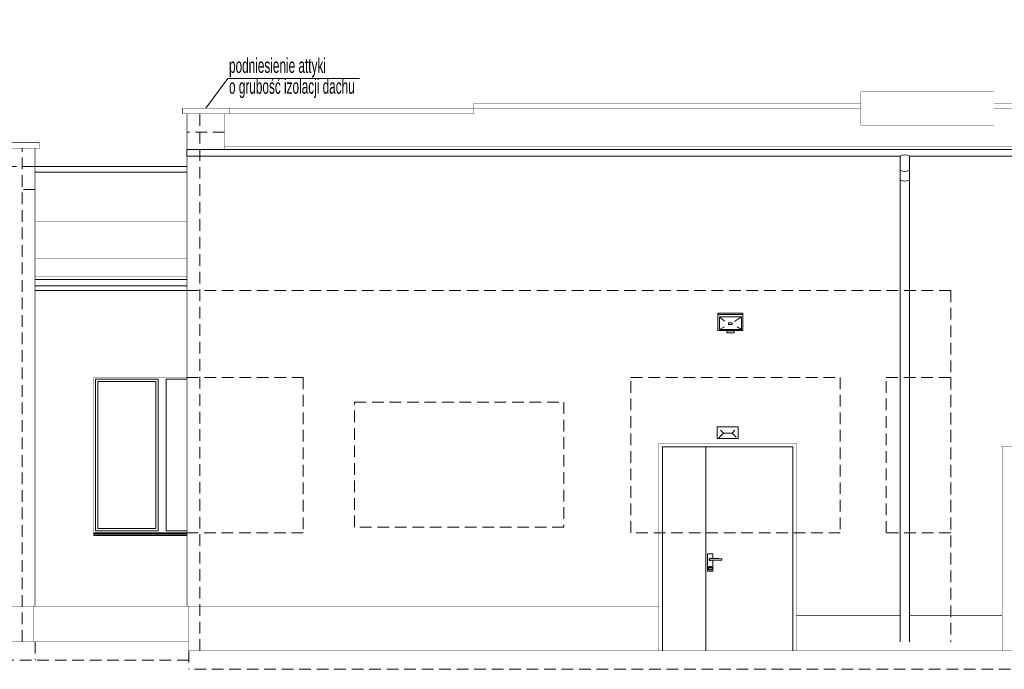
# Model space of a CAD drawing. Header units: millimetres. Extents: x 18880 to 99371, y -5529 to 27899.
# Tile 25 of 158: x 20414 to 21486, y 8791 to 9498. Entities that reach past the tile are written whole.
import ezdxf

# ---------------------------------------------------------------- set-up
doc = ezdxf.new("R2010")
doc.units = ezdxf.units.MM
doc.linetypes.add('DASHED', pattern=[19.05, 12.7, -6.35])
doc.layers.add('AA_OPIS', color=2, linetype='Continuous', lineweight=0)
doc.layers.add('AA_WIDOK', color=254, linetype='Continuous', lineweight=0)
doc.styles.add('DIM07', font='romans.shx', dxfattribs={"width": 0.7})

msp = doc.modelspace()

# ---------------------------------------------------------------- linework, layer by layer
at = {"layer": 'AA_OPIS'}
msp.add_lwpolyline([(20616.59115, 9401.48006), (20640.75023, 9433.94302), (20784.00499, 9433.94302)], dxfattribs=at)
at = {"layer": 'AA_WIDOK', "color": 9, "const_width": 0.3}
for points in [[(21330.09115, 9419.48006), (21330.09115, 9382.72681)], [(21475.09115, 9419.48006), (21330.09115, 9419.48006)], [(21475.09115, 9419.48006), (21475.09115, 9382.72681)], [(20908.24106, 9406.89663), (21330.09115, 9406.89663)], [(20908.24106, 9395.48163), (20908.24106, 9406.89663)], [(21475.09115, 9406.89663), (21857.09115, 9406.89663)], [(20642.09115, 9401.48006), (20908.24106, 9401.48006)], [(20642.09115, 9395.48163), (20908.24106, 9395.48163)], [(20908.24106, 9400.8982), (21330.09115, 9400.8982)], [(21475.09115, 9400.8982), (21857.09115, 9400.8982)], [(21330.09115, 9382.72681), (21475.09115, 9382.72681)], [(20637.09115, 9359.48006), (21857.09115, 9359.48006)], [(20430.59115, 9278.07538), (20596.09115, 9278.07538)], [(20430.59115, 9238.07538), (20596.09115, 9238.07538)], [(20430.59115, 9218.07538), (20596.09115, 9218.07538)]]:
    msp.add_lwpolyline(points, dxfattribs=at)
at = {"layer": 'AA_WIDOK', "color": 4, "const_width": 0.5}
for points in [[(20591.09115, 9401.48006), (20642.09115, 9401.48006)], [(20591.09115, 9395.48006), (20591.09115, 9401.48006)], [(20591.09115, 9395.48006), (20642.09115, 9395.48006)], [(20642.09115, 9395.48006), (20642.09115, 9401.48006)]]:
    msp.add_lwpolyline(points, dxfattribs=at)
at = {"layer": 'AA_WIDOK', "const_width": 0.5}
for points in [[(20596.09115, 8859.48006), (20596.09115, 9395.48006)], [(20637.09115, 9395.48006), (20637.09115, 9356.48006)], [(20430.59115, 8859.48006), (20430.59115, 9358.07538)], [(19159.59115, 8859.48006), (20430.59115, 8859.48006)], [(20428.59115, 8820.77499), (20428.59115, 8859.48006)], [(20457.59115, 8859.48006), (20430.59115, 8859.48006)], [(20596.09115, 8859.48006), (20457.59115, 8859.48006)], [(21110.09115, 8859.48006), (20596.09115, 8859.48006)], [(20598.09115, 8810.77499), (20598.09115, 8859.48006)], [(21373.05486, 8849.48006), (21260.09115, 8849.48006)], [(21484.09115, 8849.48006), (21383.05486, 8849.48006)]]:
    msp.add_lwpolyline(points, dxfattribs=at)
at = {"layer": 'AA_WIDOK', "color": 8, "linetype": 'DASHED'}
for points in [[(20610.09115, 8810.77499), (20610.09115, 9395.48006)], [(20637.09115, 9375.48006), (20596.09115, 9375.48006)], [(20416.59115, 8820.77499), (20416.59115, 9358.07538)], [(19159.59115, 9338.07538), (20430.59115, 9338.07538)], [(20430.59115, 9313.07538), (20416.59115, 9313.07538)], [(20596.09115, 9203.12315), (21428.24106, 9203.12315), (21428.24106, 8820.77499)], [(20596.09115, 9108.48006), (20722.74106, 9108.48006), (20722.74106, 8939.48006), (20596.09115, 8939.48006)], [(20598.09115, 8800.77499), (19161.59115, 8800.77499), (19161.59115, 8821.76485)], [(20430.59115, 8820.77499), (20430.59115, 8800.77499)], [(20598.09115, 8810.77499), (20598.09115, 8790.77499)], [(21855.09115, 8790.77499), (20598.09115, 8790.77499)]]:
    msp.add_lwpolyline(points, dxfattribs=at)
at = {"layer": 'AA_WIDOK', "color": 4, "const_width": 0.5}
msp.add_lwpolyline([(20435.44499, 9358.07538), (20435.44499, 9364.07538), (19154.59087, 9364.07538), (19154.59087, 9358.07538)], close=True, dxfattribs=at)
at = {"layer": 'AA_WIDOK', "color": 4}
for points in [[(21857.09115, 9356.48006), (20596.07522, 9356.48006)], [(20596.07522, 9349.48006), (20596.07522, 9356.48006)], [(21373.05486, 9349.48006), (20596.07522, 9349.48006)], [(21373.05486, 9349.48006), (21373.05486, 9334.18854)], [(21857.09115, 9349.48006), (21383.05486, 9349.48006)], [(21383.05486, 9349.48006), (21383.05486, 9334.18854)], [(20430.59115, 9338.07538), (20596.07522, 9338.07538)], [(20430.59115, 9332.07538), (20596.09115, 9332.07538)], [(21373.05486, 9334.18854), (21373.05486, 9323.50939)], [(21383.05486, 9334.18854), (21383.05486, 9323.50939)], [(21373.05486, 9323.50939), (21373.05486, 9318.50939)], [(21383.05486, 9323.50939), (21383.05486, 9318.50939)], [(21373.05486, 9318.50939), (21373.05486, 8820.77499)], [(21383.05486, 9318.50939), (21383.05486, 8820.77499)], [(20596.09115, 9215.02745), (20430.59115, 9215.02745)], [(20596.09115, 9208.02745), (20430.59115, 9208.02745)], [(20494.59115, 8939.48006), (20494.59115, 8938.69394)], [(20596.09115, 8939.48006), (20494.59115, 8939.48006)], [(20494.59115, 8938.69394), (20596.09115, 8938.69394)], [(20494.59115, 8936.98006), (20494.59115, 8938.69394)], [(20494.59115, 8936.98006), (20596.09115, 8936.98006)], [(20494.59115, 8936.48006), (20494.59115, 8936.98006)], [(20494.59115, 8936.48006), (20596.09115, 8936.48006)]]:
    msp.add_lwpolyline(points, dxfattribs=at)
for points in [[(21383.05486, 9349.48006, 0.2714763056), (21373.05486, 9349.48006, -1)], [(21383.05486, 9334.14585, -0.2714763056), (21373.05486, 9334.14585, 1)], [(21383.05486, 9323.4667, -0.2714763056), (21373.05486, 9323.4667, 1)]]:
    msp.add_lwpolyline(points, format="xyb", dxfattribs=at)
at = {"layer": 'AA_WIDOK'}
for points in [[(20430.59115, 9203.12315), (20596.09115, 9203.12315)], [(21175.98771, 9174.55746), (21181.6732, 9169.72869)], [(21199.97581, 9174.55746), (21192.42112, 9169.26139)], [(21175.98771, 9160.61632), (21181.75109, 9163.57589)], [(21199.97581, 9160.61632), (21195.30281, 9163.65378)], [(20496.59115, 8941.48006), (20496.59115, 9106.48006)], [(20496.59115, 9106.48006), (20564.72448, 9106.48006)], [(20564.72448, 9106.48006), (20564.72448, 8941.48006)], [(20573.32448, 8941.48006), (20573.32448, 9106.48006)], [(20573.32448, 9106.48006), (20596.09115, 9106.48006)], [(20499.09115, 8943.98006), (20499.09115, 9103.98006)], [(20499.09115, 9103.98006), (20562.22448, 9103.98006)], [(20562.22448, 9103.98006), (20562.22448, 8943.98006)], [(21180.60916, 9047.85239), (21175.56231, 9042.80554)], [(21180.60916, 9047.85239), (21177.37918, 9051.08237)], [(21180.60916, 9047.85239), (21189.76078, 9047.85239)], [(21189.76078, 9047.85239), (21192.99076, 9051.08237)], [(21189.76078, 9047.85239), (21194.202, 9043.41116)], [(21185.09115, 9032.77499), (21114.09115, 9032.77499)], [(21114.09115, 9032.77499), (21114.09115, 8810.77499)], [(21161.09115, 8810.77499), (21161.09115, 9032.77499)], [(21185.09115, 9032.77499), (21256.09115, 9032.77499)], [(21256.09115, 9032.77499), (21256.09115, 8810.77499)], [(20564.72448, 8941.48006), (20496.59115, 8941.48006)], [(20562.22448, 8943.98006), (20499.09115, 8943.98006)], [(20596.09115, 8941.48006), (20573.32448, 8941.48006)], [(21163.24115, 8916.41), (21168.94115, 8916.41)], [(21163.24115, 8897.41), (21163.24115, 8916.41)], [(21168.94115, 8916.41), (21168.94115, 8911.39975)], [(21163.89115, 8900.91), (21164.18589, 8902.01)], [(21164.09115, 8900.91), (21164.3591, 8901.91)], [(21164.18589, 8902.01), (21164.99115, 8902.81526)], [(21164.3591, 8901.91), (21165.09115, 8902.64205)], [(21164.79115, 8910.41), (21164.96532, 8911.06)], [(21164.96532, 8909.76), (21164.79115, 8910.41)], [(21164.89115, 8910.41), (21165.05192, 8911.01)], [(21165.05192, 8909.81), (21164.89115, 8910.41)], [(21164.96532, 8911.06), (21165.44115, 8911.53583)], [(21165.44115, 8909.28417), (21164.96532, 8909.76)], [(21164.99115, 8902.81526), (21166.09115, 8903.11)], [(21165.05192, 8911.01), (21165.49115, 8911.44923)], [(21165.49115, 8909.37077), (21165.05192, 8909.81)], [(21165.09115, 8910.41), (21165.22513, 8910.91)], [(21165.22513, 8909.91), (21165.09115, 8910.41)], [(21165.09115, 8902.64205), (21166.09115, 8902.91)], [(21165.22513, 8910.91), (21165.59115, 8911.27603)], [(21165.59115, 8909.54398), (21165.22513, 8909.91)], [(21165.29115, 8901.81), (21165.39833, 8902.21)], [(21165.39833, 8901.41), (21165.29115, 8901.81)], [(21165.39115, 8901.81), (21165.48493, 8902.16)], [(21165.48493, 8901.46), (21165.39115, 8901.81)], [(21165.39833, 8902.21), (21165.69115, 8902.50282)], [(21165.69115, 8901.11718), (21165.39833, 8901.41)], [(21165.44115, 8911.53583), (21166.09115, 8911.71)], [(21166.09115, 8909.11), (21165.44115, 8909.28417)], [(21165.48493, 8902.16), (21165.74115, 8902.41622)], [(21165.74115, 8901.20378), (21165.48493, 8901.46)], [(21165.49115, 8911.44923), (21166.09115, 8911.61)], [(21166.09115, 8909.21), (21165.49115, 8909.37077)], [(21165.59115, 8911.27603), (21166.09115, 8911.41)], [(21166.09115, 8909.41), (21165.59115, 8909.54398)], [(21165.69115, 8902.50282), (21166.09115, 8902.61)], [(21165.74115, 8902.41622), (21166.09115, 8902.51)], [(21166.09115, 8901.11), (21165.74115, 8901.20378)], [(21166.09115, 8911.71), (21166.74115, 8911.53583)], [(21166.09115, 8911.61), (21166.69115, 8911.44923)], [(21166.09115, 8911.41), (21168.59115, 8911.41)], [(21168.59115, 8909.41), (21166.09115, 8909.41)], [(21166.69115, 8909.37077), (21166.09115, 8909.21)], [(21166.74115, 8909.28417), (21166.09115, 8909.11)], [(21166.09115, 8903.11), (21167.19115, 8902.81526)], [(21166.09115, 8902.91), (21167.09115, 8902.64205)], [(21166.09115, 8902.61), (21166.49115, 8902.50282)], [(21166.09115, 8902.51), (21166.44115, 8902.41622)], [(21166.44115, 8901.20378), (21166.09115, 8901.11)], [(21166.44115, 8902.41622), (21166.69737, 8902.16)], [(21166.69737, 8901.46), (21166.44115, 8901.20378)], [(21166.49115, 8902.50282), (21166.78397, 8902.21)], [(21166.78397, 8901.41), (21166.49115, 8901.11718)], [(21166.69115, 8911.44923), (21166.73038, 8911.41)], [(21166.73038, 8909.41), (21166.69115, 8909.37077)], [(21166.69737, 8902.16), (21166.79115, 8901.81)], [(21166.79115, 8901.81), (21166.69737, 8901.46)], [(21166.74115, 8911.53583), (21166.86698, 8911.41)], [(21166.86698, 8909.41), (21166.74115, 8909.28417)], [(21166.78397, 8902.21), (21166.89115, 8901.81)], [(21166.89115, 8901.81), (21166.78397, 8901.41)], [(21167.09115, 8902.64205), (21167.8232, 8901.91)], [(21167.19115, 8902.81526), (21167.99641, 8902.01)], [(21167.8232, 8901.91), (21168.09115, 8900.91)], [(21167.99641, 8902.01), (21168.29115, 8900.91)], [(21168.59115, 8911.41), (21169.93154, 8911.37073)], [(21169.93154, 8909.44927), (21168.59115, 8909.41)], [(21168.94115, 8909.42025), (21168.94115, 8897.41)], [(21169.93154, 8911.37073), (21172.60212, 8911.29219)], [(21172.60212, 8909.52781), (21169.93154, 8909.44927)], [(21172.60212, 8911.29219), (21175.24218, 8911.21365)], [(21175.24218, 8909.60635), (21172.60212, 8909.52781)], [(21175.24218, 8911.21365), (21177.83161, 8911.13511)], [(21177.83161, 8909.68489), (21175.24218, 8909.60635)], [(21177.83161, 8911.13511), (21178.63727, 8911.11)], [(21178.63727, 8909.71), (21177.83161, 8909.68489)], [(21178.63727, 8911.11), (21178.63727, 8909.71)], [(21168.94115, 8897.41), (21163.24115, 8897.41)], [(21164.18589, 8899.81), (21163.89115, 8900.91)], [(21164.3591, 8899.91), (21164.09115, 8900.91)], [(21164.99115, 8899.00474), (21164.18589, 8899.81)], [(21165.09115, 8899.17795), (21164.3591, 8899.91)], [(21166.09115, 8898.71), (21164.99115, 8899.00474)], [(21166.09115, 8898.91), (21165.09115, 8899.17795)], [(21166.09115, 8901.01), (21165.69115, 8901.11718)], [(21166.49115, 8901.11718), (21166.09115, 8901.01)], [(21167.09115, 8899.17795), (21166.09115, 8898.91)], [(21167.19115, 8899.00474), (21166.09115, 8898.71)], [(21167.8232, 8899.91), (21167.09115, 8899.17795)], [(21167.99641, 8899.81), (21167.19115, 8899.00474)], [(21168.09115, 8900.91), (21167.8232, 8899.91)], [(21168.29115, 8900.91), (21167.99641, 8899.81)]]:
    msp.add_lwpolyline(points, dxfattribs=at)
for points in [[(21174.18826, 9178.49924), (21201.67559, 9178.49924), (21201.67559, 9159.69212), (21174.18826, 9159.69212)], [(21174.18826, 9176.81733), (21201.67559, 9176.81733), (21201.67559, 9159.69212), (21174.18826, 9159.69212)], [(21175.98771, 9174.55746), (21199.97581, 9174.55746), (21199.97581, 9160.61632), (21175.98771, 9160.61632)], [(21184.26506, 9159.34166), (21192.11831, 9159.34166), (21192.11831, 9157.13497), (21184.26506, 9157.13497)], [(21185.87891, 9168.01525), (21189.77308, 9168.01525), (21189.77308, 9165.99028), (21185.87891, 9165.99028)], [(21173.42077, 9054.6658), (21196.52781, 9054.6658), (21196.52781, 9041.94019), (21173.42077, 9041.94019)]]:
    msp.add_lwpolyline(points, close=True, dxfattribs=at)
at = {"layer": 'AA_WIDOK', "color": 255, "const_width": 0.3}
for points in [[(20494.59115, 9108.48006), (20596.09115, 9108.48006)], [(20494.59115, 8939.48006), (20494.59115, 9108.48006)], [(21110.09115, 9036.77499), (21110.09115, 8810.77499)], [(21260.09115, 9036.77499), (21110.09115, 9036.77499)], [(21260.09115, 8810.77499), (21260.09115, 9036.77499)], [(21484.09115, 8810.77499), (21484.09115, 9033.77499)], [(21484.09115, 9033.77499), (21578.09115, 9033.77499)]]:
    msp.add_lwpolyline(points, dxfattribs=at)
at = {"layer": 'AA_WIDOK', "color": 8, "linetype": 'DASHED'}
for points in [[(21079.74106, 9108.48006), (21307.74106, 9108.48006), (21307.74106, 8939.48006), (21079.74106, 8939.48006)], [(21357.74106, 9108.48006), (21428.24106, 9108.48006), (21428.24106, 8939.48006), (21357.74106, 8939.48006)], [(20778.74106, 9081.48006), (21006.74106, 9081.48006), (21006.74106, 8945.48006), (20778.74106, 8945.48006)]]:
    msp.add_lwpolyline(points, close=True, dxfattribs=at)
at = {"layer": 'AA_WIDOK', "color": 3, "const_width": 0.5}
for points in [[(18880.17701, 8820.77499), (20598.09115, 8820.77499)], [(20598.09115, 8810.77499), (21855.09115, 8810.77499)]]:
    msp.add_lwpolyline(points, dxfattribs=at)

# ---------------------------------------------------------------- texts
at = {"layer": 'AA_OPIS', "insert": (20641.91349, 9412.48019), "char_height": 16, "width": 151.2593731, "attachment_point": 7, "line_spacing_factor": 0.85, "style": 'DIM07'}
msp.add_mtext('{\\fArial Narrow|b0|i0|c238|p34;podniesienie attyki\\Po grubość izolacji dachu}', dxfattribs=at)

doc.saveas('drawing.dxf')
